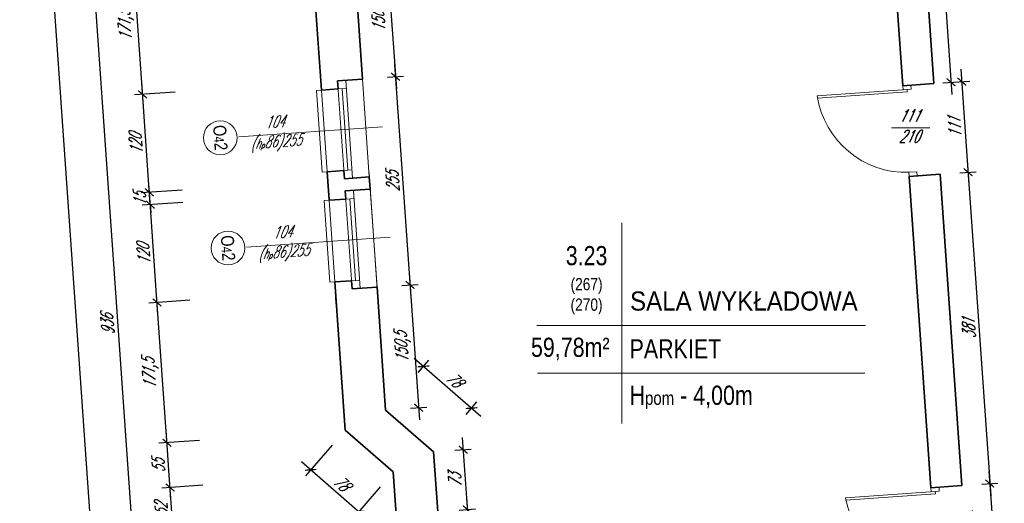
# Model space of a CAD drawing. Header units: millimetres. Extents: x 402 to 79005, y -7782 to 89952.
# Tile 44 of 256: x 21434 to 22637, y 17155 to 17746. Entities that reach past the tile are written whole.
import ezdxf

# ---------------------------------------------------------------- set-up
doc = ezdxf.new("R2010")
doc.units = ezdxf.units.MM
doc.header["$LTSCALE"] = 10
doc.linetypes.add('DASHED', pattern=[19.05, 12.7, -6.35])
doc.layers.get('0').update_dxf_attribs({"lineweight": 0})
doc.layers.get('Defpoints').update_dxf_attribs({"color": 253})
for name, color, linetype, lineweight in [('01 parter - ściany', 253, 'Continuous', 35), ('03-01_okna', 253, 'Continuous', 15), ('03_drzwi', 253, 'Continuous', 15), ('04-1_widok', 253, 'Continuous', 5), ('05-01_wymiary', 253, 'Continuous', 5), ('05-03_opis', 253, 'Continuous', 5)]:
    doc.layers.add(name, color=color, linetype=linetype, lineweight=lineweight)
doc.styles.add('ariel', font='ARIAL.TTF', dxfattribs={"width": 0.8})
doc.styles.add('ariel_wym', font='simplex.shx', dxfattribs={"width": 0.65, "oblique": 25})
doc.dimstyles.new('ariel 50', dxfattribs={"dimtxt": 15, "dimasz": 10, "dimexe": 10, "dimexo": 0, "dimgap": 5, "dimtad": 1, "dimdec": 1, "dimrnd": 0.5, "dimtxsty": 'ariel_wym', "dimblk": 'ARCHTICK', "dimcen": 2.5, "dimdle": 15, "dimazin": 0, "dimtfac": 1, "dimtdec": 1, "dimtix": 1, "dimtmove": 0, "dimatfit": 3, "dimldrblk": 'DOT', "dimfxl": 0, "dimarcsym": 0})
doc.dimstyles.new('ariel 50 wnętrze', dxfattribs={"dimtxt": 15, "dimasz": 10, "dimexe": 10, "dimexo": 0, "dimgap": 5, "dimtad": 1, "dimdec": 1, "dimrnd": 0.5, "dimtxsty": 'ariel_wym', "dimblk": 'ARCHTICK', "dimcen": 2.5, "dimdle": 15, "dimazin": 0, "dimtfac": 1, "dimtdec": 1, "dimtix": 1, "dimtmove": 0, "dimatfit": 3, "dimldrblk": 'DOT', "dimfxl": 0, "dimarcsym": 0})

# ---------------------------------------------------------------- blocks, each defined once
blk = doc.blocks.new('_ArchTick')
at = {"color": 0, "linetype": 'ByBlock', "const_width": 0.15}
blk.add_lwpolyline([(-0.5, -0.5), (0.5, 0.5)], dxfattribs=at)
blk = doc.blocks.new('*D3289')
at = {"layer": '05-01_wymiary', "color": 0, "lineweight": -2}
for p, q in [((21622.7, 17107.5), (21617, 17189.3)), ((21658, 17177.2), (21608.1, 17173.7)), ((21661.6, 17125.3), (21611.7, 17121.8))]:
    blk.add_line(p, q, dxfattribs=at)
at = {"layer": 'Defpoints', "color": 0, "lineweight": 0}
for p in [(21890.7, 17193.4), (21618.1, 17174.4), (21945.2, 17145.1)]:
    blk.add_point(p, dxfattribs=at)
at = {"layer": '05-01_wymiary', "color": 0, "lineweight": -2, "xscale": 10, "yscale": 10, "zscale": 10}
for p, rotation in [((21618.1, 17174.4), 94.0000000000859), ((21621.7, 17122.5), 274.0000000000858)]:
    blk.add_blockref('_ArchTick', p, dxfattribs=dict(at, rotation=rotation))
at = {"layer": '05-01_wymiary', "color": 0, "insert": (21607.4, 17147.6), "char_height": 15, "attachment_point": 5, "rotation": 94, "style": 'ariel_wym'}
blk.add_mtext('52', dxfattribs=at)
blk = doc.blocks.new('_Dot')
at = {"color": 0, "linetype": 'ByBlock', "lineweight": -2}
blk.add_line((-0.5, 0), (-1, 0), dxfattribs=at)
at = {"color": 0, "linetype": 'ByBlock', "const_width": 0.5}
blk.add_lwpolyline([(-0.25, 0, 1), (0.25, 0, 1)], format="xyb", close=True, dxfattribs=at)
blk = doc.blocks.new('*D3290')
at = {"layer": '05-01_wymiary', "color": 0, "lineweight": -2}
for p, q in [((21619.1, 17159.4), (21613.2, 17244.2)), ((21654.1, 17232), (21604.3, 17228.5)), ((21658, 17177.2), (21608.1, 17173.7))]:
    blk.add_line(p, q, dxfattribs=at)
at = {"layer": 'Defpoints', "color": 0, "lineweight": 0}
for p in [(21832, 17244.5), (21614.2, 17229.2), (21890.7, 17193.4)]:
    blk.add_point(p, dxfattribs=at)
at = {"layer": '05-01_wymiary', "color": 0, "lineweight": -2, "xscale": 10, "yscale": 10, "zscale": 10}
for p, rotation in [((21614.2, 17229.2), 94.00000000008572), ((21618.1, 17174.4), 274.0000000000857)]:
    blk.add_blockref('_ArchTick', p, dxfattribs=dict(at, rotation=rotation))
at = {"layer": '05-01_wymiary', "color": 0, "insert": (21603.7, 17200.9), "char_height": 15, "attachment_point": 5, "rotation": 94, "style": 'ariel_wym'}
blk.add_mtext('55', dxfattribs=at)
blk = doc.blocks.new('*D3291')
at = {"layer": '05-01_wymiary', "color": 0, "lineweight": -2}
for p, q in [((21615.3, 17214.3), (21601.2, 17415.3)), ((21642.2, 17403.1), (21592.3, 17399.6)), ((21654.1, 17232), (21604.3, 17228.5))]:
    blk.add_line(p, q, dxfattribs=at)
at = {"layer": 'Defpoints', "color": 0, "lineweight": 0}
for p in [(21871, 17419.1), (21602.3, 17400.3), (21832, 17244.5)]:
    blk.add_point(p, dxfattribs=at)
at = {"layer": '05-01_wymiary', "color": 0, "lineweight": -2, "xscale": 10, "yscale": 10, "zscale": 10}
for p, rotation in [((21602.3, 17400.3), 94.00000000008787), ((21614.2, 17229.2), 274.0000000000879)]:
    blk.add_blockref('_ArchTick', p, dxfattribs=dict(at, rotation=rotation))
at = {"layer": '05-01_wymiary', "color": 0, "insert": (21594.4, 17313.8), "char_height": 15, "attachment_point": 5, "rotation": 94, "style": 'ariel_wym'}
blk.add_mtext('171,5', dxfattribs=at)
blk = doc.blocks.new('*D3292')
at = {"layer": '05-01_wymiary', "color": 0, "lineweight": -2}
for p, q in [((21603.3, 17385.3), (21592.8, 17535)), ((21633.8, 17522.8), (21583.9, 17519.3)), ((21642.2, 17403.1), (21592.3, 17399.6))]:
    blk.add_line(p, q, dxfattribs=at)
at = {"layer": 'Defpoints', "color": 0, "lineweight": 0}
for p in [(21862.6, 17538.8), (21593.9, 17520), (21871, 17419.1)]:
    blk.add_point(p, dxfattribs=at)
at = {"layer": '05-01_wymiary', "color": 0, "lineweight": -2, "xscale": 10, "yscale": 10, "zscale": 10}
for p, rotation in [((21593.9, 17520), 94.00000000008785), ((21602.3, 17400.3), 274.0000000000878)]:
    blk.add_blockref('_ArchTick', p, dxfattribs=dict(at, rotation=rotation))
at = {"layer": '05-01_wymiary', "color": 0, "insert": (21585.6, 17459.3), "char_height": 15, "attachment_point": 5, "rotation": 94, "style": 'ariel_wym'}
blk.add_mtext('120', dxfattribs=at)
blk = doc.blocks.new('*D3293')
at = {"layer": '05-01_wymiary', "color": 0, "lineweight": -2}
for p, q in [((21592.8, 17535), (21592.1, 17545)), ((21632.7, 17537.8), (21582.9, 17534.3)), ((21593.9, 17520), (21592.8, 17535)), ((21633.8, 17522.8), (21583.9, 17519.3)), ((21593.9, 17520), (21594.6, 17510))]:
    blk.add_line(p, q, dxfattribs=at)
at = {"layer": 'Defpoints', "color": 0, "lineweight": 0}
for p in [(21861.5, 17553.8), (21592.8, 17535), (21862.6, 17538.8)]:
    blk.add_point(p, dxfattribs=at)
at = {"layer": '05-01_wymiary', "color": 0, "lineweight": -2, "xscale": 10, "yscale": 10, "zscale": 10}
for p, rotation in [((21592.8, 17535), 274.0000000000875), ((21593.9, 17520), 94.0000000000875)]:
    blk.add_blockref('_ArchTick', p, dxfattribs=dict(at, rotation=rotation))
at = {"layer": '05-01_wymiary', "color": 0, "insert": (21580.9, 17526.6), "char_height": 15, "attachment_point": 5, "rotation": 94, "style": 'ariel_wym'}
blk.add_mtext('15', dxfattribs=at)
blk = doc.blocks.new('*D3294')
at = {"layer": '05-01_wymiary', "color": 0, "lineweight": -2}
for p, q in [((21593.9, 17520), (21583.4, 17669.7)), ((21624.4, 17657.5), (21574.5, 17654)), ((21632.7, 17537.8), (21582.9, 17534.3))]:
    blk.add_line(p, q, dxfattribs=at)
at = {"layer": 'Defpoints', "color": 0, "lineweight": 0}
for p in [(21853.2, 17673.5), (21584.5, 17654.7), (21861.5, 17553.8)]:
    blk.add_point(p, dxfattribs=at)
at = {"layer": '05-01_wymiary', "color": 0, "lineweight": -2, "xscale": 10, "yscale": 10, "zscale": 10}
for p, rotation in [((21584.5, 17654.7), 94.00000000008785), ((21592.8, 17535), 274.0000000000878)]:
    blk.add_blockref('_ArchTick', p, dxfattribs=dict(at, rotation=rotation))
at = {"layer": '05-01_wymiary', "color": 0, "insert": (21576.2, 17594), "char_height": 15, "attachment_point": 5, "rotation": 94, "style": 'ariel_wym'}
blk.add_mtext('120', dxfattribs=at)
blk = doc.blocks.new('*D3295')
at = {"layer": '05-01_wymiary', "color": 0, "lineweight": -2}
for p, q in [((21585.5, 17639.7), (21571.5, 17840.7)), ((21612.4, 17828.6), (21562.5, 17825.1)), ((21624.4, 17657.5), (21574.5, 17654))]:
    blk.add_line(p, q, dxfattribs=at)
at = {"layer": 'Defpoints', "color": 0, "lineweight": 0}
for p in [(21790.3, 17841), (21572.5, 17825.8), (21853.2, 17673.5)]:
    blk.add_point(p, dxfattribs=at)
at = {"layer": '05-01_wymiary', "color": 0, "lineweight": -2, "xscale": 10, "yscale": 10, "zscale": 10}
for p, rotation in [((21572.5, 17825.8), 94.00000000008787), ((21584.5, 17654.7), 274.0000000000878)]:
    blk.add_blockref('_ArchTick', p, dxfattribs=dict(at, rotation=rotation))
at = {"layer": '05-01_wymiary', "color": 0, "insert": (21564.6, 17739.3), "char_height": 15, "attachment_point": 5, "rotation": 94, "style": 'ariel_wym'}
blk.add_mtext('171,5', dxfattribs=at)
blk = doc.blocks.new('*D3303')
at = {"layer": '05-01_wymiary', "color": 0, "lineweight": -2}
for p, q in [((21520.3, 17856.2), (21587.6, 16892.6)), ((21561.2, 17844), (21511.3, 17840.5)), ((21626.5, 16910.3), (21576.6, 16906.8))]:
    blk.add_line(p, q, dxfattribs=at)
at = {"layer": 'Defpoints', "color": 0, "lineweight": 0}
for p in [(21879.9, 17866.3), (21960, 16933.6), (21586.6, 16907.5)]:
    blk.add_point(p, dxfattribs=at)
at = {"layer": '05-01_wymiary', "color": 0, "lineweight": -2, "xscale": 10, "yscale": 10, "zscale": 10}
for p, rotation in [((21521.3, 17841.2), 94.00000000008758), ((21586.6, 16907.5), 274.0000000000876)]:
    blk.add_blockref('_ArchTick', p, dxfattribs=dict(at, rotation=rotation))
at = {"layer": '05-01_wymiary', "color": 0, "insert": (21541.5, 17373.5), "char_height": 15, "attachment_point": 5, "rotation": 94, "style": 'ariel_wym'}
blk.add_mtext('936', dxfattribs=at)
blk = doc.blocks.new('*D3316')
at = {"layer": '05-01_wymiary', "color": 0, "lineweight": -2}
for p, q in [((21752.5, 13818.9), (21443.2, 18240.8)), ((21484.2, 18228.6), (21434.3, 18225.1)), ((21791.3, 13836.7), (21741.4, 13833.2))]:
    blk.add_line(p, q, dxfattribs=at)
at = {"layer": 'Defpoints', "color": 0, "lineweight": 0}
for p in [(21816.7, 18251.8), (21444.3, 18225.8), (22198.6, 13865.1)]:
    blk.add_point(p, dxfattribs=at)
at = {"layer": '05-01_wymiary', "color": 0, "lineweight": -2, "xscale": 10, "yscale": 10, "zscale": 10}
for p, rotation in [((21444.3, 18225.8), 94.00000000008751), ((21751.4, 13833.9), 274.0000000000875)]:
    blk.add_blockref('_ArchTick', p, dxfattribs=dict(at, rotation=rotation))
at = {"layer": '05-01_wymiary', "color": 0, "insert": (21584, 16028.9), "char_height": 15, "attachment_point": 5, "rotation": 94, "style": 'ariel_wym'}
blk.add_mtext('4402,5', dxfattribs=at)
blk = doc.blocks.new('*D3340')
at = {"layer": '05-01_wymiary', "color": 0, "lineweight": -2}
for p, q in [((22554.6, 17924.5), (22573.5, 17654.5)), ((22545.7, 17908.9), (22565.6, 17910.3)), ((22562.5, 17668.7), (22582.4, 17670.1))]:
    blk.add_line(p, q, dxfattribs=at)
at = {"layer": 'Defpoints', "color": 0, "lineweight": 0}
for p in [(22534.5, 17908.1), (22551.2, 17668), (22572.4, 17669.4)]:
    blk.add_point(p, dxfattribs=at)
at = {"layer": '05-01_wymiary', "color": 0, "lineweight": -2, "xscale": 10, "yscale": 10, "zscale": 10}
for p, rotation in [((22555.6, 17909.6), 94.00000000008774), ((22572.4, 17669.4), 274.0000000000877)]:
    blk.add_blockref('_ArchTick', p, dxfattribs=dict(at, rotation=rotation))
at = {"layer": '05-01_wymiary', "color": 0, "insert": (22550.1, 17788.5), "char_height": 15, "attachment_point": 5, "rotation": 94, "style": 'ariel_wym'}
blk.add_mtext('240,5', dxfattribs=at)
blk = doc.blocks.new('*D3341')
at = {"layer": '05-01_wymiary', "color": 0, "lineweight": -2}
for p, q in [((22584.4, 17685.3), (22594.2, 17544.6)), ((22575.4, 17669.7), (22595.4, 17671)), ((22583.2, 17558.8), (22603.1, 17560.2))]:
    blk.add_line(p, q, dxfattribs=at)
at = {"layer": 'Defpoints', "color": 0, "lineweight": 0}
for p in [(22551.2, 17668), (22559, 17557.1), (22593.2, 17559.5)]:
    blk.add_point(p, dxfattribs=at)
at = {"layer": '05-01_wymiary', "color": 0, "lineweight": -2, "xscale": 10, "yscale": 10, "zscale": 10}
for p, rotation in [((22585.4, 17670.4), 94.00000000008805), ((22593.2, 17559.5), 274.0000000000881)]:
    blk.add_blockref('_ArchTick', p, dxfattribs=dict(at, rotation=rotation))
at = {"layer": '05-01_wymiary', "color": 0, "insert": (22576.8, 17614.1), "char_height": 15, "attachment_point": 5, "rotation": 94, "style": 'ariel_wym'}
blk.add_mtext('111', dxfattribs=at)
blk = doc.blocks.new('*D3342')
at = {"layer": '05-01_wymiary', "color": 0, "lineweight": -2}
for p, q in [((22592.1, 17574.5), (22620.8, 17164.3)), ((22583.2, 17558.8), (22603.1, 17560.2)), ((22609.8, 17178.6), (22629.7, 17179.9))]:
    blk.add_line(p, q, dxfattribs=at)
at = {"layer": 'Defpoints', "color": 0, "lineweight": 0}
for p in [(22559, 17557.1), (22585.6, 17176.9), (22619.7, 17179.2)]:
    blk.add_point(p, dxfattribs=at)
at = {"layer": '05-01_wymiary', "color": 0, "lineweight": -2, "xscale": 10, "yscale": 10, "zscale": 10}
for p, rotation in [((22593.2, 17559.5), 94.00000000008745), ((22619.7, 17179.2), 274.0000000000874)]:
    blk.add_blockref('_ArchTick', p, dxfattribs=dict(at, rotation=rotation))
at = {"layer": '05-01_wymiary', "color": 0, "insert": (22594, 17368.5), "char_height": 15, "attachment_point": 5, "rotation": 94, "style": 'ariel_wym'}
blk.add_mtext('381', dxfattribs=at)
blk = doc.blocks.new('*D3343')
at = {"layer": '05-01_wymiary', "color": 0, "lineweight": -2}
for p, q in [((22618.7, 17194.2), (22628.5, 17054.1)), ((22609.8, 17178.6), (22629.7, 17179.9)), ((22617.5, 17068.3), (22637.4, 17069.7))]:
    blk.add_line(p, q, dxfattribs=at)
at = {"layer": 'Defpoints', "color": 0, "lineweight": 0}
for p in [(22585.6, 17176.9), (22593.3, 17066.6), (22627.5, 17069)]:
    blk.add_point(p, dxfattribs=at)
at = {"layer": '05-01_wymiary', "color": 0, "lineweight": -2, "xscale": 10, "yscale": 10, "zscale": 10}
for p, rotation in [((22619.7, 17179.2), 94.0000000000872), ((22627.5, 17069), 274.0000000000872)]:
    blk.add_blockref('_ArchTick', p, dxfattribs=dict(at, rotation=rotation))
at = {"layer": '05-01_wymiary', "color": 0, "insert": (22609.7, 17123.2), "char_height": 15, "attachment_point": 5, "rotation": 94, "style": 'ariel_wym'}
blk.add_mtext('110,5', dxfattribs=at)
blk = doc.blocks.new('*D2609')
at = {"layer": '05-01_wymiary', "color": 0, "lineweight": -2}
for p, q in [((21916.5, 17332.3), (21997.8, 17261.6)), ((21921.2, 17314.9), (21934.4, 17330)), ((21979.9, 17263.8), (21993.1, 17278.9))]:
    blk.add_line(p, q, dxfattribs=at)
at = {"layer": 'Defpoints', "color": 0, "lineweight": 0}
for p in [(21881.4, 17269.1), (21986.5, 17271.4), (21940.1, 17218.1)]:
    blk.add_point(p, dxfattribs=at)
at = {"layer": '05-01_wymiary', "color": 0, "lineweight": -2, "xscale": 10, "yscale": 10, "zscale": 10}
for p, rotation in [((21927.8, 17322.4), 139.0000000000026), ((21986.5, 17271.4), 319.0000000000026)]:
    blk.add_blockref('_ArchTick', p, dxfattribs=dict(at, rotation=rotation))
at = {"layer": '05-01_wymiary', "color": 0, "insert": (21965.4, 17306.3), "char_height": 15, "attachment_point": 5, "rotation": 319, "style": 'ariel_wym'}
blk.add_mtext('78', dxfattribs=at)
blk = doc.blocks.new('*D2617')
at = {"layer": '05-01_wymiary', "color": 0, "lineweight": -2}
for p, q in [((21882, 17841.3), (21894.6, 17661.3)), ((21873.1, 17825.6), (21893, 17827)), ((21883.6, 17675.6), (21903.5, 17677))]:
    blk.add_line(p, q, dxfattribs=at)
at = {"layer": 'Defpoints', "color": 0, "lineweight": 0}
for p in [(21842.7, 17823.5), (21893.5, 17676.3), (21853.2, 17673.5)]:
    blk.add_point(p, dxfattribs=at)
at = {"layer": '05-01_wymiary', "color": 0, "lineweight": -2, "xscale": 10, "yscale": 10, "zscale": 10}
for p, rotation in [((21883, 17826.3), 94.00000000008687), ((21893.5, 17676.3), 274.0000000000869)]:
    blk.add_blockref('_ArchTick', p, dxfattribs=dict(at, rotation=rotation))
at = {"layer": '05-01_wymiary', "color": 0, "insert": (21874.4, 17750.3), "char_height": 15, "attachment_point": 5, "rotation": 94, "style": 'ariel_wym'}
blk.add_mtext('150,5', dxfattribs=at)
blk = doc.blocks.new('*D2618')
at = {"layer": '05-01_wymiary', "color": 0, "lineweight": -2}
for p, q in [((21892.5, 17691.3), (21912.4, 17407)), ((21883.6, 17675.6), (21903.5, 17677)), ((21901.3, 17421.2), (21921.3, 17422.6))]:
    blk.add_line(p, q, dxfattribs=at)
at = {"layer": 'Defpoints', "color": 0, "lineweight": 0}
for p in [(21853.2, 17673.5), (21911.3, 17421.9), (21871, 17419.1)]:
    blk.add_point(p, dxfattribs=at)
at = {"layer": '05-01_wymiary', "color": 0, "lineweight": -2, "xscale": 10, "yscale": 10, "zscale": 10}
for p, rotation in [((21893.5, 17676.3), 94.00000000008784), ((21911.3, 17421.9), 274.0000000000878)]:
    blk.add_blockref('_ArchTick', p, dxfattribs=dict(at, rotation=rotation))
at = {"layer": '05-01_wymiary', "color": 0, "insert": (21890, 17548.2), "char_height": 15, "attachment_point": 5, "rotation": 94, "style": 'ariel_wym'}
blk.add_mtext('255', dxfattribs=at)
blk = doc.blocks.new('*D2619')
at = {"layer": '05-01_wymiary', "color": 0, "lineweight": -2}
for p, q in [((21910.3, 17436.9), (21922.9, 17257)), ((21901.3, 17421.2), (21921.3, 17422.6)), ((21911.8, 17271.2), (21931.8, 17272.6))]:
    blk.add_line(p, q, dxfattribs=at)
at = {"layer": 'Defpoints', "color": 0, "lineweight": 0}
for p in [(21871, 17419.1), (21881.4, 17269.1), (21921.8, 17271.9)]:
    blk.add_point(p, dxfattribs=at)
at = {"layer": '05-01_wymiary', "color": 0, "lineweight": -2, "xscale": 10, "yscale": 10, "zscale": 10}
for p, rotation in [((21911.3, 17421.9), 94.00000000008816), ((21921.8, 17271.9), 274.0000000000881)]:
    blk.add_blockref('_ArchTick', p, dxfattribs=dict(at, rotation=rotation))
at = {"layer": '05-01_wymiary', "color": 0, "insert": (21902.7, 17345.9), "char_height": 15, "attachment_point": 5, "rotation": 94, "style": 'ariel_wym'}
blk.add_mtext('150,5', dxfattribs=at)
blk = doc.blocks.new('*D2620')
at = {"layer": '05-01_wymiary', "color": 0, "lineweight": -2}
for p, q in [((21975.1, 17235.5), (21982.3, 17132.7)), ((21966.2, 17219.9), (21986.1, 17221.3)), ((21971.3, 17146.9), (21991.2, 17148.3))]:
    blk.add_line(p, q, dxfattribs=at)
at = {"layer": 'Defpoints', "color": 0, "lineweight": 0}
for p in [(21940.1, 17218.1), (21945.2, 17145.1), (21981.3, 17147.6)]:
    blk.add_point(p, dxfattribs=at)
at = {"layer": '05-01_wymiary', "color": 0, "lineweight": -2, "xscale": 10, "yscale": 10, "zscale": 10}
for p, rotation in [((21976.2, 17220.6), 94.00000000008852), ((21981.3, 17147.6), 274.0000000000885)]:
    blk.add_blockref('_ArchTick', p, dxfattribs=dict(at, rotation=rotation))
at = {"layer": '05-01_wymiary', "color": 0, "insert": (21966.2, 17183.2), "char_height": 15, "attachment_point": 5, "rotation": 94, "style": 'ariel_wym'}
blk.add_mtext('73', dxfattribs=at)
blk = doc.blocks.new('*D2621')
at = {"layer": '05-01_wymiary', "color": 0, "lineweight": -2}
for p, q in [((21980.2, 17162.6), (21993.5, 16973.1)), ((21971.3, 17146.9), (21991.2, 17148.3)), ((21982.5, 16987.3), (22002.4, 16988.7))]:
    blk.add_line(p, q, dxfattribs=at)
at = {"layer": 'Defpoints', "color": 0, "lineweight": 0}
for p in [(21945.2, 17145.1), (21992.4, 16988), (21956.4, 16985.5)]:
    blk.add_point(p, dxfattribs=at)
at = {"layer": '05-01_wymiary', "color": 0, "lineweight": -2, "xscale": 10, "yscale": 10, "zscale": 10}
for p, rotation in [((21981.3, 17147.6), 94.00000000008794), ((21992.4, 16988), 274.0000000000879)]:
    blk.add_blockref('_ArchTick', p, dxfattribs=dict(at, rotation=rotation))
at = {"layer": '05-01_wymiary', "color": 0, "insert": (21974.4, 17067), "char_height": 15, "attachment_point": 5, "rotation": 94, "style": 'ariel_wym'}
blk.add_mtext('160', dxfattribs=at)
blk = doc.blocks.new('*D3065')
at = {"layer": '05-01_wymiary', "color": 0, "lineweight": -2}
for p, q in [((21816.2, 17226.2), (21783.4, 17188.5)), ((21859.9, 17135.1), (21778.6, 17205.9)), ((21874.9, 17175.2), (21842.1, 17137.4))]:
    blk.add_line(p, q, dxfattribs=at)
at = {"layer": 'Defpoints', "color": 0, "lineweight": 0}
for p in [(21832, 17244.5), (21789.9, 17196), (21890.7, 17193.4)]:
    blk.add_point(p, dxfattribs=at)
at = {"layer": '05-01_wymiary', "color": 0, "lineweight": -2, "xscale": 10, "yscale": 10, "zscale": 10}
for p, rotation in [((21789.9, 17196), 139.0000000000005), ((21848.6, 17145), 319.0000000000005)]:
    blk.add_blockref('_ArchTick', p, dxfattribs=dict(at, rotation=rotation))
at = {"layer": '05-01_wymiary', "color": 0, "insert": (21827.5, 17179.9), "char_height": 15, "attachment_point": 5, "rotation": 319, "style": 'ariel_wym'}
blk.add_mtext('78', dxfattribs=at)

msp = doc.modelspace()

# ---------------------------------------------------------------- linework, layer by layer
at = {"layer": '01 parter - ściany'}
for p, q in [((22513.341, 17665.311), (22496.271, 17909.415)), ((22551.248, 17667.962), (22534.458, 17908.076)), ((21802.985, 17659.946), (21790.324, 17841.004)), ((21853.163, 17673.479), (21842.673, 17823.488)), ((21822.737, 17671.352), (21853.163, 17673.479)), ((21822.737, 17671.352), (21823.435, 17661.376)), ((22551.248, 17667.962), (22513.341, 17665.311)), ((21823.435, 17661.376), (21802.985, 17659.946)), ((21830.41, 17561.62), (21809.96, 17560.19)), ((21812.402, 17525.275), (21809.96, 17560.19)), ((21831.108, 17551.644), (21830.41, 17561.62)), ((21831.108, 17551.644), (21861.534, 17553.772)), ((21862.58, 17538.808), (21861.534, 17553.772)), ((22558.998, 17557.133), (22521.091, 17554.482)), ((22547.682, 17174.21), (22521.091, 17554.482)), ((22585.589, 17176.861), (22558.998, 17557.133)), ((21832.154, 17536.681), (21862.58, 17538.808)), ((21862.58, 17538.808), (21832.154, 17536.681)), ((21832.154, 17536.681), (21832.852, 17526.705)), ((21832.852, 17526.705), (21812.402, 17525.275)), ((21839.828, 17426.949), (21819.378, 17425.519)), ((21832.038, 17244.461), (21819.378, 17425.519)), ((21840.525, 17416.973), (21839.828, 17426.949)), ((21840.525, 17416.973), (21870.951, 17419.101)), ((21870.951, 17419.101), (21840.525, 17416.973)), ((21881.44, 17269.092), (21870.951, 17419.101)), ((21820.773, 17405.567), (21821.47, 17395.592)), ((21940.143, 17218.062), (21881.44, 17269.092)), ((21890.741, 17193.431), (21832.038, 17244.461)), ((21945.244, 17145.116), (21940.143, 17218.062)), ((21894.368, 17141.558), (21890.741, 17193.431)), ((22585.589, 17176.861), (22547.682, 17174.21))]:
    msp.add_line(p, q, dxfattribs=at)
at = {"layer": '03-01_okna', "linetype": 'Continuous', "lineweight": 0}
for p, q in [((21831.108, 17551.644), (21822.737, 17671.352)), ((21833.41, 17662.074), (21823.435, 17661.376)), ((21835.398, 17561.969), (21828.423, 17661.725)), ((21841.084, 17552.342), (21832.713, 17672.049)), ((21840.386, 17562.317), (21830.41, 17561.62)), ((21840.525, 17416.973), (21832.154, 17536.681)), ((21850.501, 17417.671), (21842.13, 17537.378)), ((21862.58, 17538.808), (21870.951, 17419.101)), ((21842.828, 17527.403), (21832.852, 17526.705)), ((21844.815, 17427.297), (21837.84, 17527.054)), ((21849.803, 17427.646), (21839.828, 17426.949))]:
    msp.add_line(p, q, dxfattribs=at)
at = {"layer": '03-01_okna', "linetype": 'DASHED'}
for p, q in [((21802.985, 17659.946), (21809.96, 17560.19)), ((21819.378, 17425.519), (21812.402, 17525.275))]:
    msp.add_line(p, q, dxfattribs=at)
at = {"layer": '03-01_okna', "linetype": 'Continuous', "lineweight": 0}
for points in [[(21809.96, 17560.19), (21803.975, 17559.771), (21796.999, 17659.528), (21802.985, 17659.946)], [(21819.378, 17425.519), (21813.392, 17425.1), (21806.416, 17524.857), (21812.402, 17525.275)]]:
    msp.add_lwpolyline(points, dxfattribs=at)
at = {"layer": '03_drzwi'}
for p, q in [((22513.69, 17660.323), (22513.341, 17665.311)), ((22523.665, 17661.021), (22523.317, 17666.009)), ((22518.677, 17660.672), (22408.945, 17652.999)), ((22518.887, 17657.679), (22409.155, 17650.006)), ((22523.665, 17661.021), (22513.69, 17660.323)), ((22518.677, 17660.672), (22523.665, 17661.021)), ((22518.887, 17657.679), (22518.677, 17660.672)), ((22499.663, 17613.971), (22546.31, 17613.971)), ((22530.718, 17560.167), (22520.742, 17559.47)), ((22520.742, 17559.47), (22521.091, 17554.482)), ((22530.718, 17560.167), (22531.066, 17555.179)), ((22553.019, 17169.571), (22443.287, 17161.898)), ((22548.031, 17169.223), (22547.682, 17174.21)), ((22558.006, 17169.92), (22548.031, 17169.223)), ((22553.019, 17169.571), (22558.006, 17169.92)), ((22553.228, 17166.579), (22553.019, 17169.571)), ((22558.006, 17169.92), (22557.658, 17174.908)), ((22553.228, 17166.579), (22443.496, 17158.905))]:
    msp.add_line(p, q, dxfattribs=at)
for centre, radius, start, end in [((22517.363, 17669.044), 109.598, 188.418115, 272.180061), ((22555.122, 17183.024), 113.813, 190.697064, 272.47102)]:
    msp.add_arc(centre, radius, start, end, dxfattribs=at)
at = {"layer": '04-1_widok'}
for p, q in [((21853.163, 17673.479), (21861.534, 17553.772)), ((21861.185, 17558.76), (21872.346, 17399.149))]:
    msp.add_line(p, q, dxfattribs=at)
at = {"layer": '05-03_opis', "lineweight": 0}
for p, q in [((21877.683, 17615.048), (21702.095, 17602.769)), ((21887.101, 17480.376), (21711.512, 17468.098))]:
    msp.add_line(p, q, dxfattribs=at)
at = {"layer": '05-03_opis'}
for p, q in [((22169.966, 17497.725), (22169.966, 17252.68)), ((22066.218, 17372.449), (22467.727, 17372.449)), ((22066.997, 17314.092), (22466.905, 17314.092))]:
    msp.add_line(p, q, dxfattribs=at)
at = {"layer": '05-03_opis', "lineweight": 0}
for centre in [(21679.426, 17601.685), (21688.843, 17467.014)]:
    msp.add_circle(centre, 20.689, dxfattribs=at)

# ---------------------------------------------------------------- texts
at = {"layer": '03_drzwi', "insert": (22508.599, 17596.095), "char_height": 15, "width": 160.59049, "attachment_point": 7, "style": 'ariel_wym'}
msp.add_mtext('111\\P210', dxfattribs=at)
at = {"layer": '05-03_opis', "lineweight": 0, "attachment_point": 5}
for s, insert, char_height, width, rotation, style in [('104\\P({\\H0.8333x;h\\H0.6x;p}86)255', (21746.793, 17606.968), 14.4, 62.66128, 4, 'ariel_wym'), ('O{\\H0.7576x;4}2', (21679.426, 17601.685), 15.84, 75.19353, 274, 'ariel'), ('O{\\H0.7576x;4}2', (21688.843, 17467.014), 15.84, 75.19353, 274, 'ariel'), ('104\\P({\\H0.8333x;h\\H0.6x;p}86)255', (21756.21, 17472.297), 14.4, 62.66128, 4, 'ariel_wym')]:
    msp.add_mtext(s, dxfattribs=dict(at, insert=insert, char_height=char_height, width=width, rotation=rotation, style=style))
at = {"layer": '05-03_opis', "char_height": 23.4234, "style": 'ariel'}
for s, insert, width, attachment_point in [('{\\fArial|b0|i0|c238|p34;3.23\\P\\H0.6404x;(267)\\P(270)}', (22127.003, 17427.598), 108.9126, 5), ('\\W0.9;{\\fArial|b0|i0|c238|p34;SALA WYKŁADOWA}', (22180.125, 17402.066), 356.6375, 4), ('{\\fArial|b0|i0|c238|p34;59,78m²}', (22107.069, 17343.546), 108.9126, 5), (' PARKIET', (22172.236, 17343.821), 322.78897, 4), ('{\\fArial|b0|i0|c238|p34; H\\H0.7x;pom\\H1.429x; - 4,00m}', (22172.236, 17284.638), 322.789, 4)]:
    msp.add_mtext(s, dxfattribs=dict(at, insert=insert, width=width, attachment_point=attachment_point))

# ---------------------------------------------------------------- dimensions: what is measured, and where the dimension line sits
at = {"layer": '05-01_wymiary'}
for base, p1, p2, dimstyle, picture, middle in [((21444.296, 18225.804), (22198.573, 13865.141), (21816.729, 18251.847), 'ariel 50', '*D3316', (21583.958, 16028.866)), ((21586.602, 16907.519), (21879.901, 17866.314), (21960.032, 16933.632), 'ariel 50', '*D3303', (21541.486, 17373.507)), ((21572.513, 17825.773), (21853.163, 17673.479), (21790.324, 17841.004), 'ariel 50', '*D3295', (21564.6, 17739.261)), ((21893.535, 17676.303), (21842.673, 17823.488), (21853.163, 17673.479), 'ariel 50 wnętrze', '*D2617', (21874.396, 17750.335)), ((21584.476, 17654.691), (21861.534, 17553.772), (21853.163, 17673.479), 'ariel 50', '*D3294', (21576.192, 17593.965)), ((21592.847, 17534.983), (21862.58, 17538.808), (21861.534, 17553.772), 'ariel 50', '*D3293', (21580.901, 17526.63)), ((21593.893, 17520.02), (21870.951, 17419.101), (21862.58, 17538.808), 'ariel 50', '*D3292', (21585.609, 17459.294)), ((21602.264, 17400.312), (21832.038, 17244.461), (21870.951, 17419.101), 'ariel 50', '*D3291', (21594.351, 17313.799)), ((21614.227, 17229.23), (21890.741, 17193.431), (21832.038, 17244.461), 'ariel 50', '*D3290', (21603.676, 17200.925)), ((21981.267, 17147.635), (21940.143, 17218.062), (21945.244, 17145.116), 'ariel 50 wnętrze', '*D2620', (21966.247, 17183.236)), ((21618.064, 17174.364), (21945.244, 17145.116), (21890.741, 17193.431), 'ariel 50', '*D3289', (21607.408, 17147.555))]:
    dim = msp.add_linear_dim(base=base, p1=p1, p2=p2, angle=94, dimstyle=dimstyle, dxfattribs=at)
    dim.commit()
    dim.dimension.update_dxf_attribs({"geometry": picture, "text_midpoint": middle})
for base, p1, p2, picture, middle in [((22572.437, 17669.444), (22534.458, 17908.076), (22551.248, 17667.962), '*D3340', (22550.148, 17788.529)), ((21911.323, 17421.924), (21853.163, 17673.479), (21870.951, 17419.101), '*D2618', (21889.96, 17548.241)), ((22593.156, 17559.521), (22551.248, 17667.962), (22558.998, 17557.133), '*D3341', (22576.811, 17614.064)), ((22619.747, 17179.25), (22558.998, 17557.133), (22585.589, 17176.861), '*D3342', (22593.982, 17368.513)), ((21921.813, 17271.915), (21870.951, 17419.101), (21881.44, 17269.092), '*D2619', (21902.673, 17345.948)), ((22627.455, 17069.019), (22585.589, 17176.861), (22593.298, 17066.63), '*D3343', (22609.706, 17123.163)), ((21992.428, 16988.024), (21945.244, 17145.116), (21956.405, 16985.505), '*D2621', (21974.378, 17066.957))]:
    dim = msp.add_linear_dim(base=base, p1=p1, p2=p2, angle=94, dimstyle='ariel 50 wnętrze', override={"dimtmove": 1}, dxfattribs=at)
    dim.commit()
    dim.dimension.update_dxf_attribs({"geometry": picture, "text_midpoint": middle})
for p1, p2, distance, dimstyle, picture, middle in [((21881.44, 17269.092), (21940.143, 17218.062), 70.669, 'ariel 50 wnętrze', '*D2609', (21965.356, 17306.345)), ((21890.741, 17193.431), (21832.038, 17244.461), 64.192, 'ariel 50', '*D3065', (21827.477, 17179.934))]:
    dim = msp.add_aligned_dim(p1=p1, p2=p2, distance=distance, dimstyle=dimstyle, dxfattribs=at)
    dim.commit()
    dim.dimension.update_dxf_attribs({"geometry": picture, "text_midpoint": middle})

doc.saveas('drawing.dxf')
